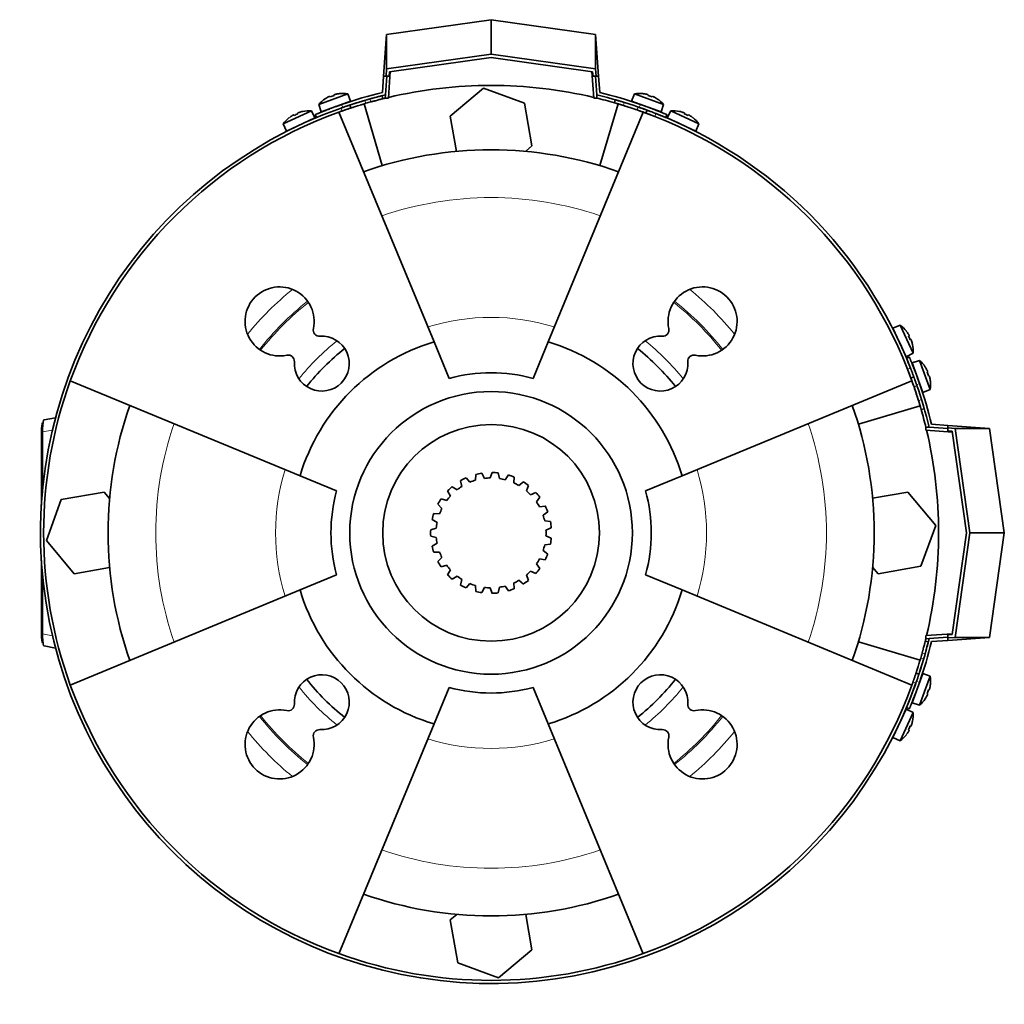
# Model space of a CAD drawing. Header units: millimetres. Extents: x 451 to 1335, y -1116 to 1317.
# Tile 27 of 28: x 451 to 764, y 1004 to 1317. Entities that reach past the tile are written whole.
import ezdxf

# ---------------------------------------------------------------- set-up
doc = ezdxf.new("R2010")
doc.units = ezdxf.units.MM
for name, color, linetype in [('LOW_334-1', 7, 'Continuous'), ('M5X8_UNI7687', 7, 'Continuous'), ('VSI184-254_GIUNT', 7, 'Continuous'), ('VSI344-454_FILTR', 7, 'Continuous'), ('VSI344-454_SUPPO', 7, 'Continuous'), ('VSI344-454_TERMI', 7, 'Continuous'), ('VSI344-454_TESTA', 7, 'Continuous')]:
    doc.layers.add(name, color=color, linetype=linetype)

# ---------------------------------------------------------------- blocks, each defined once
blk = doc.blocks.new('SE1')
at = {"layer": 'LOW_334-1', "color": 7, "linetype": 'Continuous', "lineweight": 35}
for p, q in [((568.21, 1292.12), (568.81, 1300.6)), ((633.04, 1300.6), (633.63, 1292.12)), ((567.29, 1293.19), (567.22, 1292.19)), ((567.22, 1292.19), (568.21, 1292.12)), ((633.63, 1292.12), (634.63, 1292.19)), ((634.63, 1292.19), (634.56, 1293.19)), ((739.43, 1187.39), (739.36, 1186.4)), ((739.36, 1186.4), (747.84, 1185.8)), ((740.42, 1187.32), (739.43, 1187.39)), ((747.84, 1121.57), (739.36, 1120.98)), ((739.36, 1120.98), (739.43, 1119.98)), ((739.43, 1119.98), (740.42, 1120.05))]:
    blk.add_line(p, q, dxfattribs=at)
at = {"layer": 'M5X8_UNI7687', "color": 7, "linetype": 'Continuous', "lineweight": 35}
for p, q in [((555.28, 1293.51), (546.01, 1290.14)), ((548.11, 1291.96), (548.09, 1291.98)), ((549.57, 1292.71), (549.65, 1292.52)), ((550.9, 1293.19), (550.95, 1293)), ((552.5, 1293.56), (552.51, 1293.58)), ((556.2, 1291.18), (555.28, 1293.51)), ((646.57, 1293.51), (645.65, 1291.18)), ((655.83, 1290.14), (646.57, 1293.51)), ((649.35, 1293.56), (649.34, 1293.58)), ((650.94, 1293.19), (650.89, 1293)), ((652.28, 1292.71), (652.19, 1292.52)), ((653.74, 1291.96), (653.76, 1291.98)), ((546.01, 1290.14), (546.8, 1287.76)), ((546.8, 1287.76), (556.2, 1291.18)), ((554.2, 1289.37), (554.2, 1289.37)), ((645.65, 1291.18), (655.04, 1287.76)), ((655.04, 1287.76), (655.83, 1290.14)), ((543.69, 1288.09), (534.75, 1283.92)), ((535.75, 1281.63), (544.81, 1285.86)), ((536.68, 1285.93), (536.66, 1285.94)), ((538.07, 1286.8), (538.17, 1286.62)), ((539.36, 1287.4), (539.43, 1287.21)), ((540.91, 1287.9), (540.92, 1287.93)), ((544.81, 1285.86), (543.69, 1288.09)), ((658.16, 1288.09), (657.04, 1285.86)), ((657.04, 1285.86), (666.1, 1281.63)), ((667.09, 1283.92), (658.16, 1288.09)), ((660.93, 1287.9), (660.93, 1287.93)), ((662.49, 1287.4), (662.42, 1287.21)), ((663.78, 1286.8), (663.67, 1286.62)), ((665.16, 1285.93), (665.19, 1285.94)), ((534.75, 1283.92), (535.75, 1281.63)), ((666.1, 1281.63), (667.09, 1283.92)), ((731.16, 1219.86), (728.86, 1218.86)), ((735.33, 1210.92), (731.16, 1219.86)), ((728.86, 1218.86), (733.09, 1209.8)), ((733.16, 1217.93), (733.17, 1217.95)), ((734.03, 1216.54), (733.86, 1216.44)), ((734.63, 1215.25), (734.44, 1215.18)), ((735.14, 1213.7), (735.16, 1213.69)), ((733.09, 1209.8), (735.33, 1210.92)), ((737.37, 1208.6), (735, 1207.81)), ((735, 1207.81), (738.42, 1198.41)), ((740.74, 1199.33), (737.37, 1208.6)), ((739.2, 1206.5), (739.21, 1206.52)), ((739.94, 1205.04), (739.76, 1204.96)), ((740.43, 1203.71), (740.23, 1203.65)), ((740.79, 1202.11), (740.82, 1202.1)), ((738.42, 1198.41), (740.74, 1199.33)), ((738.42, 1108.96), (735, 1099.57)), ((736.6, 1106.96), (736.6, 1106.96)), ((737.37, 1098.78), (740.74, 1108.04)), ((740.74, 1108.04), (738.42, 1108.96)), ((740.79, 1105.26), (740.82, 1105.27)), ((739.2, 1100.87), (739.21, 1100.85)), ((739.94, 1102.33), (739.76, 1102.42)), ((740.43, 1103.67), (740.23, 1103.72)), ((733.09, 1097.57), (728.86, 1088.51)), ((735.33, 1096.45), (733.09, 1097.57)), ((735, 1099.57), (737.37, 1098.78)), ((731.16, 1087.52), (735.33, 1096.45)), ((734.63, 1092.12), (734.44, 1092.19)), ((735.14, 1093.68), (735.16, 1093.68)), ((728.86, 1088.51), (731.16, 1087.52)), ((733.17, 1089.42), (733.16, 1089.45)), ((734.03, 1090.83), (733.86, 1090.93))]:
    blk.add_line(p, q, dxfattribs=at)
for centre, radius, start, end in [((553.62, 1283.65), 10, 123.5916, 139.5414), ((553.62, 1283.65), 10, 80.4586, 96.4084), ((648.22, 1283.65), 10, 83.5916, 99.5414), ((648.22, 1283.65), 10, 40.4586, 56.4084), ((554.49, 1290.03), 0.5, 110, 129.2041), ((647.35, 1290.03), 0.5, 50.7959, 70), ((542.9, 1278.12), 10, 128.5916, 144.5414), ((542.9, 1278.12), 10, 85.4586, 101.4084), ((652.99, 1287.98), 0.5, 70, 89.4627), ((658.95, 1278.12), 10, 78.5916, 94.5414), ((658.95, 1278.12), 10, 35.4586, 51.4084), ((543.21, 1284.56), 0.5, 115, 134.2679), ((658.64, 1284.56), 0.5, 45.7321, 65), ((537.77, 1282.02), 0.5, 95.7321, 115), ((664.08, 1282.02), 0.5, 65, 84.2679), ((725.36, 1211.71), 10, 38.5916, 54.5414), ((729.26, 1216.84), 0.5, 5.7321, 25), ((725.36, 1211.71), 10, 355.4586, 11.4084), ((731.79, 1211.4), 0.5, 25, 44.2679), ((730.88, 1200.99), 10, 33.5916, 49.5414), ((730.88, 1200.99), 10, 350.4586, 6.4084), ((737.26, 1200.12), 0.5, 20, 39.2041), ((737.26, 1107.26), 0.5, 320.7959, 340), ((730.88, 1106.39), 10, 353.5916, 9.5414), ((735.21, 1101.62), 0.5, 340, 359.4625), ((730.88, 1106.39), 10, 310.4586, 326.4084), ((731.79, 1095.97), 0.5, 315.7321, 335), ((725.36, 1095.66), 10, 348.5916, 4.5414), ((729.26, 1090.53), 0.5, 335, 354.2679), ((725.36, 1095.66), 10, 305.4586, 321.4084)]:
    blk.add_arc(centre, radius, start, end, dxfattribs=at)
for centre, major_axis, ratio, start_param, end_param in [((553.62, 1283.66), (-9.4, -3.42), 0.996195, 4.833518, 4.948078), ((552.87, 1285.72), (8.7, 3.17), 0.811251, 1.49595, 1.645642), ((553.62, 1283.66), (9.4, 3.42), 0.996195, 1.335108, 1.449667), ((648.23, 1283.66), (-9.4, 3.42), 0.996195, 4.833518, 4.948078), ((648.98, 1285.72), (8.7, -3.17), 0.811251, 1.49595, 1.645642), ((648.23, 1283.66), (9.4, -3.42), 0.996195, 1.335108, 1.449667), ((542.89, 1278.14), (-9.06, -4.23), 0.996195, 4.833518, 4.948078), ((541.96, 1280.12), (8.39, 3.91), 0.811251, 1.49595, 1.645642), ((542.89, 1278.14), (9.06, 4.23), 0.996195, 1.335108, 1.449667), ((658.95, 1278.14), (-9.06, 4.23), 0.996195, 4.833518, 4.948078), ((659.88, 1280.12), (8.39, -3.91), 0.811251, 1.49595, 1.645642), ((658.95, 1278.14), (9.06, -4.23), 0.996195, 1.335108, 1.449667), ((725.37, 1211.72), (-4.23, 9.06), 0.996195, 4.833518, 4.948078), ((727.36, 1212.65), (3.91, -8.39), 0.811251, 1.49595, 1.645642), ((725.37, 1211.72), (4.23, -9.06), 0.996195, 1.335108, 1.449667), ((730.89, 1200.99), (-3.42, 9.4), 0.996195, 4.833518, 4.948078), ((732.96, 1201.74), (3.17, -8.7), 0.811251, 1.49595, 1.645642), ((730.89, 1200.99), (3.42, -9.4), 0.996195, 1.335108, 1.449667), ((730.89, 1106.38), (3.42, 9.4), 0.996195, 4.833518, 4.948078), ((730.89, 1106.38), (-3.42, -9.4), 0.996195, 1.335108, 1.449667), ((732.96, 1105.63), (-3.17, -8.7), 0.811251, 1.49595, 1.645642), ((727.36, 1094.73), (-3.91, -8.39), 0.811251, 1.49595, 1.645642), ((725.37, 1095.66), (4.23, 9.06), 0.996195, 4.833518, 4.948078), ((725.37, 1095.66), (-4.23, -9.06), 0.996195, 1.335108, 1.449667)]:
    blk.add_ellipse(centre, major_axis=major_axis, ratio=ratio, start_param=start_param, end_param=end_param, dxfattribs=at)
for points in [[(549.57, 1292.71), (549.57, 1292.71), (549.56, 1292.71), (549.55, 1292.71), (549.54, 1292.71), (549.53, 1292.71), (549.5, 1292.71), (549.48, 1292.7), (549.45, 1292.69), (549.42, 1292.68), (549.39, 1292.67), (549.35, 1292.65), (549.31, 1292.64), (549.27, 1292.62), (549.23, 1292.6), (549.19, 1292.58), (549.15, 1292.56), (549.12, 1292.55), (549.1, 1292.54)], [(551.37, 1293.36), (551.35, 1293.36), (551.32, 1293.35), (551.27, 1293.34), (551.23, 1293.33), (551.19, 1293.32), (551.15, 1293.3), (551.11, 1293.29), (551.07, 1293.28), (551.03, 1293.27), (551, 1293.26), (550.97, 1293.24), (550.95, 1293.23), (550.93, 1293.22), (550.92, 1293.22), (550.91, 1293.21), (550.9, 1293.2), (550.9, 1293.2), (550.9, 1293.19)], [(650.94, 1293.19), (650.94, 1293.2), (650.94, 1293.2), (650.94, 1293.21), (650.93, 1293.22), (650.91, 1293.22), (650.9, 1293.23), (650.87, 1293.24), (650.84, 1293.26), (650.81, 1293.27), (650.78, 1293.28), (650.74, 1293.29), (650.7, 1293.3), (650.66, 1293.32), (650.62, 1293.33), (650.57, 1293.34), (650.53, 1293.35), (650.49, 1293.36), (650.48, 1293.36)], [(652.75, 1292.54), (652.73, 1292.55), (652.7, 1292.56), (652.66, 1292.58), (652.61, 1292.6), (652.57, 1292.62), (652.54, 1292.64), (652.5, 1292.65), (652.46, 1292.67), (652.42, 1292.68), (652.39, 1292.69), (652.36, 1292.7), (652.34, 1292.71), (652.32, 1292.71), (652.3, 1292.71), (652.29, 1292.71), (652.28, 1292.71), (652.28, 1292.71), (652.28, 1292.71)], [(538.07, 1286.8), (538.07, 1286.8), (538.06, 1286.8), (538.06, 1286.8), (538.04, 1286.8), (538.03, 1286.8), (538.01, 1286.79), (537.98, 1286.78), (537.96, 1286.77), (537.93, 1286.76), (537.89, 1286.74), (537.86, 1286.72), (537.82, 1286.7), (537.78, 1286.68), (537.74, 1286.66), (537.7, 1286.64), (537.66, 1286.61), (537.63, 1286.6), (537.62, 1286.59)], [(539.81, 1287.61), (539.79, 1287.6), (539.76, 1287.59), (539.71, 1287.57), (539.67, 1287.56), (539.63, 1287.54), (539.59, 1287.53), (539.55, 1287.51), (539.51, 1287.5), (539.48, 1287.48), (539.45, 1287.47), (539.42, 1287.45), (539.4, 1287.44), (539.38, 1287.43), (539.37, 1287.42), (539.36, 1287.41), (539.36, 1287.4), (539.36, 1287.4), (539.36, 1287.4)], [(662.49, 1287.4), (662.49, 1287.4), (662.49, 1287.4), (662.48, 1287.41), (662.48, 1287.42), (662.46, 1287.43), (662.44, 1287.44), (662.42, 1287.45), (662.4, 1287.47), (662.37, 1287.48), (662.33, 1287.5), (662.3, 1287.51), (662.26, 1287.53), (662.22, 1287.54), (662.18, 1287.56), (662.13, 1287.57), (662.09, 1287.59), (662.05, 1287.6), (662.04, 1287.61)], [(664.23, 1286.59), (664.21, 1286.6), (664.18, 1286.61), (664.14, 1286.64), (664.1, 1286.66), (664.06, 1286.68), (664.03, 1286.7), (663.99, 1286.72), (663.95, 1286.74), (663.92, 1286.76), (663.89, 1286.77), (663.86, 1286.78), (663.84, 1286.79), (663.82, 1286.8), (663.8, 1286.8), (663.79, 1286.8), (663.78, 1286.8), (663.78, 1286.8), (663.78, 1286.8)], [(734.03, 1216.54), (734.03, 1216.54), (734.04, 1216.55), (734.04, 1216.55), (734.04, 1216.57), (734.03, 1216.58), (734.03, 1216.6), (734.02, 1216.63), (734.01, 1216.65), (733.99, 1216.68), (733.98, 1216.72), (733.96, 1216.75), (733.94, 1216.79), (733.92, 1216.83), (733.9, 1216.87), (733.87, 1216.91), (733.85, 1216.95), (733.83, 1216.98), (733.82, 1216.99)], [(734.84, 1214.8), (734.84, 1214.82), (734.83, 1214.85), (734.81, 1214.9), (734.8, 1214.94), (734.78, 1214.98), (734.76, 1215.02), (734.75, 1215.06), (734.73, 1215.1), (734.72, 1215.13), (734.7, 1215.16), (734.69, 1215.19), (734.68, 1215.21), (734.67, 1215.23), (734.66, 1215.24), (734.65, 1215.25), (734.64, 1215.25), (734.63, 1215.25), (734.63, 1215.25)], [(739.94, 1205.04), (739.95, 1205.04), (739.95, 1205.05), (739.95, 1205.06), (739.95, 1205.07), (739.95, 1205.08), (739.94, 1205.1), (739.94, 1205.13), (739.93, 1205.16), (739.92, 1205.19), (739.9, 1205.22), (739.89, 1205.26), (739.87, 1205.3), (739.85, 1205.34), (739.84, 1205.38), (739.82, 1205.42), (739.8, 1205.46), (739.78, 1205.49), (739.77, 1205.51)], [(740.6, 1203.24), (740.6, 1203.26), (740.59, 1203.29), (740.58, 1203.34), (740.56, 1203.38), (740.55, 1203.42), (740.54, 1203.46), (740.53, 1203.5), (740.52, 1203.54), (740.5, 1203.58), (740.49, 1203.61), (740.48, 1203.64), (740.47, 1203.66), (740.46, 1203.68), (740.45, 1203.69), (740.44, 1203.7), (740.44, 1203.71), (740.43, 1203.71), (740.43, 1203.71)], [(740.43, 1103.67), (740.43, 1103.67), (740.44, 1103.67), (740.44, 1103.67), (740.45, 1103.68), (740.46, 1103.7), (740.47, 1103.71), (740.48, 1103.74), (740.49, 1103.76), (740.5, 1103.8), (740.52, 1103.83), (740.53, 1103.87), (740.54, 1103.91), (740.55, 1103.95), (740.56, 1103.99), (740.58, 1104.04), (740.59, 1104.08), (740.6, 1104.12), (740.6, 1104.13)], [(739.77, 1101.86), (739.78, 1101.88), (739.8, 1101.91), (739.82, 1101.95), (739.84, 1101.99), (739.85, 1102.03), (739.87, 1102.07), (739.89, 1102.11), (739.9, 1102.15), (739.92, 1102.18), (739.93, 1102.22), (739.94, 1102.24), (739.94, 1102.27), (739.95, 1102.29), (739.95, 1102.31), (739.95, 1102.32), (739.95, 1102.33), (739.95, 1102.33), (739.94, 1102.33)], [(734.63, 1092.12), (734.63, 1092.12), (734.64, 1092.12), (734.65, 1092.13), (734.66, 1092.13), (734.67, 1092.15), (734.68, 1092.16), (734.69, 1092.19), (734.7, 1092.21), (734.72, 1092.24), (734.73, 1092.28), (734.75, 1092.31), (734.76, 1092.35), (734.78, 1092.39), (734.8, 1092.43), (734.81, 1092.48), (734.83, 1092.52), (734.84, 1092.56), (734.84, 1092.57)], [(733.82, 1090.38), (733.83, 1090.4), (733.85, 1090.43), (733.87, 1090.47), (733.9, 1090.51), (733.92, 1090.55), (733.94, 1090.58), (733.96, 1090.62), (733.98, 1090.66), (733.99, 1090.69), (734.01, 1090.72), (734.02, 1090.75), (734.03, 1090.77), (734.03, 1090.79), (734.04, 1090.81), (734.04, 1090.82), (734.04, 1090.83), (734.03, 1090.83), (734.03, 1090.83)]]:
    blk.add_open_spline(points, degree=3, dxfattribs=at)
at = {"layer": 'VSI184-254_GIUNT', "color": 7, "linetype": 'Continuous', "lineweight": 35}
for p, q in [((601.25, 1172.93), (600.65, 1171.18)), ((603.58, 1170.98), (603.22, 1172.8)), ((591.2, 1170.3), (591.6, 1168.49)), ((594.2, 1169.85), (592.96, 1171.21)), ((596.04, 1172.31), (595.94, 1170.46)), ((598.81, 1171.06), (597.98, 1172.71)), ((606.43, 1172.13), (605.38, 1170.61)), ((608.15, 1169.63), (608.29, 1171.47)), ((611.2, 1169.96), (609.78, 1168.78)), ((587.08, 1167.06), (587.95, 1165.43)), ((590.09, 1167.43), (588.52, 1168.41)), ((612.18, 1167.09), (612.82, 1168.82)), ((615.21, 1166.59), (613.52, 1165.83)), ((586.79, 1164), (585.01, 1164.52)), ((615.38, 1163.55), (616.46, 1165.05)), ((583.98, 1162.83), (585.26, 1161.49)), ((618.16, 1162.25), (616.33, 1161.98)), ((617.5, 1159.29), (618.95, 1160.44)), ((582.14, 1157.92), (583.73, 1156.98)), ((584.53, 1159.81), (582.68, 1159.83)), ((619.83, 1157.29), (618, 1157.52)), ((583.48, 1155.16), (581.7, 1154.68)), ((618.4, 1154.61), (620.1, 1155.32)), ((581.7, 1152.7), (583.48, 1152.22)), ((620.1, 1152.05), (618.4, 1152.77)), ((583.73, 1150.4), (582.14, 1149.45)), ((618.95, 1146.94), (617.5, 1148.09)), ((618, 1149.86), (619.83, 1150.09)), ((582.68, 1147.55), (584.53, 1147.57)), ((585.26, 1145.88), (583.98, 1144.54)), ((616.33, 1145.39), (618.16, 1145.12)), ((585.01, 1142.85), (586.79, 1143.37)), ((587.95, 1141.95), (587.08, 1140.31)), ((613.52, 1141.54), (615.21, 1140.79)), ((616.46, 1142.32), (615.38, 1143.82)), ((588.52, 1138.96), (590.09, 1139.94)), ((591.6, 1138.88), (591.2, 1137.07)), ((609.78, 1138.59), (611.2, 1137.41)), ((612.82, 1138.55), (612.18, 1140.29)), ((592.96, 1136.16), (594.2, 1137.53)), ((595.94, 1136.91), (596.04, 1135.07)), ((597.98, 1134.66), (598.81, 1136.31)), ((600.65, 1136.19), (601.25, 1134.44)), ((603.22, 1134.57), (603.58, 1136.39)), ((605.38, 1136.76), (606.43, 1135.24)), ((608.29, 1135.9), (608.15, 1137.75))]:
    blk.add_line(p, q, dxfattribs=at)
blk.add_circle((600.92, 1153.69), 34.5, dxfattribs=at)
for radius, start, end in [(19.25, 83.1378, 89.0358), (19.25, 114.4422, 120.3402), (17.5, 106.5542, 112.576), (19.25, 98.79, 104.688), (17.5, 90.902, 96.9238), (17.5, 75.2498, 81.2716), (19.25, 67.4856, 73.3836), (19.25, 51.8334, 57.7314), (19.25, 130.0944, 135.9924), (17.5, 122.2064, 128.2282), (17.5, 59.5976, 65.6194), (17.5, 43.9454, 49.9672), (19.25, 36.1812, 42.0792), (19.25, 145.7466, 151.6446), (17.5, 137.8586, 143.8804), (17.5, 28.2932, 34.315), (17.5, 153.5108, 159.5326), (19.25, 20.529, 26.427), (19.25, 161.3988, 167.2968), (17.5, 12.641, 18.6628), (19.25, 4.8768, 10.7748), (19.25, 177.051, 182.949), (17.5, 169.163, 175.1848), (17.5, 356.9888, 3.0106), (17.5, 184.8152, 190.837), (19.25, 349.2246, 355.1226), (19.25, 192.7032, 198.6012), (17.5, 341.3366, 347.3584), (17.5, 200.4674, 206.4892), (17.5, 325.6844, 331.7062), (19.25, 333.5724, 339.4704), (19.25, 208.3554, 214.2534), (17.5, 216.1196, 222.1414), (17.5, 310.0322, 316.054), (19.25, 317.9202, 323.8182), (19.25, 224.0076, 229.9056), (17.5, 231.7718, 237.7936), (17.5, 294.38, 300.4018), (19.25, 302.268, 308.166), (19.25, 239.6598, 245.5578), (17.5, 247.424, 253.4458), (17.5, 263.0762, 269.098), (17.5, 278.7284, 284.7496), (19.25, 286.6158, 292.5138), (19.25, 255.312, 261.21), (19.25, 270.9642, 276.8622)]:
    blk.add_arc((600.92, 1153.69), radius, start, end, dxfattribs=at)
at = {"layer": 'VSI344-454_FILTR', "color": 7, "linetype": 'Continuous', "lineweight": 35}
for p, q in [((566.45, 1291.95), (566.21, 1292.92)), ((556.3, 1289.02), (555.98, 1289.97)), ((640.48, 1291.63), (640.2, 1290.67)), ((650.59, 1288.32), (650.24, 1287.38)), ((734.61, 1203.01), (735.55, 1203.35)), ((737.9, 1192.97), (738.86, 1193.24)), ((740.16, 1118.97), (739.19, 1119.21)), ((737.2, 1108.75), (736.25, 1109.06))]:
    blk.add_line(p, q, dxfattribs=at)
at = {"layer": 'VSI344-454_FILTR', "color": 4, "linetype": 'Continuous', "lineweight": 9}
for p, q in [((553.46, 1288.05), (553.14, 1289)), ((560.76, 1291.45), (561.07, 1290.5)), ((562.58, 1290.93), (562.34, 1291.9)), ((643.35, 1290.77), (643.08, 1289.81)), ((647.42, 1288.39), (647.76, 1289.33)), ((653.39, 1287.25), (653.05, 1286.31)), ((733.55, 1205.81), (734.49, 1206.16)), ((736.56, 1200.53), (735.62, 1200.18)), ((737.05, 1195.84), (738.01, 1196.12)), ((737.74, 1113.84), (738.69, 1113.52)), ((739.14, 1115.1), (738.17, 1115.35)), ((736.24, 1105.91), (735.29, 1106.22))]:
    blk.add_line(p, q, dxfattribs=at)
at = {"layer": 'VSI344-454_FILTR', "color": 7, "linetype": 'Continuous', "lineweight": 35}
for radius, start, end in [(143.5, 109.4479, 340.5521), (142.5, 105.6085, 106.2392), (142.5, 70.9563, 72.7937), (142.5, 109.4563, 109.8856), (143.5, 21.4479, 68.5521), (142.5, 160.1144, 199.8856), (142.5, 17.2063, 19.0437), (142.5, 343.7608, 344.3915), (142.5, 340.1144, 340.5437), (142.5, 250.1144, 289.8856)]:
    blk.add_arc((600.92, 1153.69), radius, start, end, dxfattribs=at)
for points, knots in [([(562.34, 1291.9), (562.4, 1291.92), (562.53, 1291.96), (562.72, 1292.01), (562.91, 1292.06), (563.09, 1292.11), (563.28, 1292.16), (563.46, 1292.21), (563.64, 1292.26), (563.99, 1292.35), (564.5, 1292.49), (565.09, 1292.64), (565.57, 1292.76), (565.87, 1292.84), (566.05, 1292.88), (566.14, 1292.91), (566.2, 1292.92), (566.2, 1292.92), (566.21, 1292.92)], [0, 0, 0, 0, 0.031592, 0.062927, 0.094082, 0.125133, 0.156157, 0.187231, 0.218434, 0.24984, 0.375694, 0.49976, 0.623965, 0.750126, 0.812727, 0.874827, 0.937046, 1, 1, 1, 1]), ([(566.45, 1291.95), (566.45, 1291.95), (566.45, 1291.95), (566.43, 1291.95), (566.41, 1291.94), (566.38, 1291.94), (566.33, 1291.93), (566.28, 1291.91), (566.22, 1291.9), (566.08, 1291.86), (565.82, 1291.79), (565.33, 1291.67), (564.74, 1291.52), (564.18, 1291.37), (563.7, 1291.24), (563.33, 1291.14), (562.96, 1291.04), (562.71, 1290.97), (562.58, 1290.93)], [0, 0, 0, 0, 0.031603, 0.06295, 0.094114, 0.125174, 0.156207, 0.187289, 0.2185, 0.249914, 0.37603, 0.500271, 0.624311, 0.750212, 0.812795, 0.874875, 0.937072, 1, 1, 1, 1]), ([(553.14, 1289), (553.2, 1289.02), (553.3, 1289.06), (553.46, 1289.11), (553.62, 1289.17), (553.77, 1289.22), (553.93, 1289.27), (554.08, 1289.33), (554.35, 1289.42), (554.73, 1289.55), (555.16, 1289.7), (555.52, 1289.81), (555.74, 1289.89), (555.87, 1289.93), (555.93, 1289.95), (555.98, 1289.97), (555.98, 1289.97), (555.98, 1289.97)], [0, 0, 0, 0, 0.036074, 0.071835, 0.107394, 0.142867, 0.178369, 0.214015, 0.24992, 0.375515, 0.499618, 0.623903, 0.749864, 0.812552, 0.874725, 0.937001, 1, 1, 1, 1]), ([(556.3, 1289.02), (556.3, 1289.02), (556.29, 1289.02), (556.28, 1289.01), (556.26, 1289.01), (556.23, 1289), (556.19, 1288.98), (556.14, 1288.97), (556.03, 1288.93), (555.83, 1288.86), (555.48, 1288.75), (555.04, 1288.6), (554.63, 1288.46), (554.28, 1288.34), (554.01, 1288.24), (553.74, 1288.15), (553.55, 1288.08), (553.46, 1288.05)], [0, 0, 0, 0, 0.03611, 0.071905, 0.107497, 0.143003, 0.178538, 0.214218, 0.250157, 0.376062, 0.500392, 0.624478, 0.750119, 0.812755, 0.874869, 0.937079, 1, 1, 1, 1]), ([(555.98, 1289.97), (555.98, 1289.97), (555.99, 1289.97), (556, 1289.97), (556.02, 1289.98), (556.05, 1289.99), (556.09, 1290), (556.14, 1290.02), (556.2, 1290.04), (556.27, 1290.06), (556.43, 1290.12), (556.76, 1290.22), (557.35, 1290.41), (558.08, 1290.64), (558.75, 1290.85), (559.28, 1291.01), (559.64, 1291.12), (560.01, 1291.23), (560.38, 1291.34), (560.63, 1291.41), (560.76, 1291.45)], [0, 0, 0, 0, 0.027983, 0.05579, 0.083473, 0.111087, 0.138684, 0.166318, 0.194043, 0.221912, 0.249977, 0.374927, 0.499719, 0.624594, 0.749762, 0.800184, 0.850106, 0.899841, 0.949701, 1, 1, 1, 1]), ([(561.07, 1290.5), (561, 1290.48), (560.86, 1290.44), (560.65, 1290.38), (560.45, 1290.32), (560.24, 1290.26), (560.04, 1290.2), (559.83, 1290.13), (559.63, 1290.07), (559.43, 1290.01), (559.01, 1289.88), (558.39, 1289.69), (557.67, 1289.46), (557.07, 1289.27), (556.72, 1289.16), (556.52, 1289.09), (556.42, 1289.06), (556.35, 1289.04), (556.31, 1289.02), (556.3, 1289.02), (556.3, 1289.02)], [0, 0, 0, 0, 0.028015, 0.055853, 0.083568, 0.111211, 0.138838, 0.166503, 0.194258, 0.222157, 0.250253, 0.375393, 0.500268, 0.625041, 0.750017, 0.800385, 0.850255, 0.899939, 0.94975, 1, 1, 1, 1]), ([(643.08, 1289.81), (643.02, 1289.83), (642.91, 1289.86), (642.75, 1289.91), (642.59, 1289.96), (642.44, 1290.01), (642.28, 1290.05), (642.13, 1290.1), (641.85, 1290.18), (641.47, 1290.3), (641.03, 1290.43), (640.67, 1290.53), (640.45, 1290.6), (640.32, 1290.63), (640.25, 1290.65), (640.21, 1290.66), (640.2, 1290.67), (640.2, 1290.67)], [0, 0, 0, 0, 0.036074, 0.071827, 0.107372, 0.142823, 0.178296, 0.213907, 0.249769, 0.37568, 0.49974, 0.623937, 0.750153, 0.812742, 0.874833, 0.937047, 1, 1, 1, 1]), ([(640.48, 1291.63), (640.48, 1291.63), (640.48, 1291.63), (640.49, 1291.62), (640.52, 1291.62), (640.55, 1291.61), (640.59, 1291.6), (640.64, 1291.58), (640.74, 1291.55), (640.95, 1291.49), (641.31, 1291.39), (641.75, 1291.26), (642.16, 1291.13), (642.52, 1291.03), (642.79, 1290.94), (643.07, 1290.86), (643.26, 1290.8), (643.35, 1290.77)], [0, 0, 0, 0, 0.036092, 0.07186, 0.10742, 0.142884, 0.178369, 0.213992, 0.249865, 0.376032, 0.500265, 0.624304, 0.750267, 0.812832, 0.874898, 0.937082, 1, 1, 1, 1]), ([(647.76, 1289.33), (647.82, 1289.31), (647.93, 1289.27), (648.08, 1289.22), (648.24, 1289.16), (648.4, 1289.11), (648.55, 1289.05), (648.7, 1289), (648.97, 1288.9), (649.35, 1288.77), (649.78, 1288.61), (650.13, 1288.49), (650.35, 1288.41), (650.47, 1288.36), (650.54, 1288.34), (650.58, 1288.32), (650.59, 1288.32), (650.59, 1288.32)], [0, 0, 0, 0, 0.036087, 0.071867, 0.107452, 0.142957, 0.178497, 0.214187, 0.25014, 0.375681, 0.50031, 0.624737, 0.750064, 0.812751, 0.874892, 0.937105, 1, 1, 1, 1]), ([(650.24, 1287.38), (650.24, 1287.38), (650.24, 1287.38), (650.23, 1287.39), (650.21, 1287.39), (650.18, 1287.4), (650.14, 1287.42), (650.09, 1287.44), (649.98, 1287.47), (649.79, 1287.55), (649.43, 1287.68), (649, 1287.83), (648.59, 1287.98), (648.24, 1288.1), (647.97, 1288.2), (647.7, 1288.29), (647.51, 1288.36), (647.42, 1288.39)], [0, 0, 0, 0, 0.036048, 0.071793, 0.107348, 0.142827, 0.178345, 0.214016, 0.249954, 0.375229, 0.499698, 0.624316, 0.749897, 0.812621, 0.874803, 0.937057, 1, 1, 1, 1]), ([(653.05, 1286.31), (653, 1286.33), (652.89, 1286.37), (652.73, 1286.43), (652.58, 1286.49), (652.43, 1286.55), (652.28, 1286.61), (652.13, 1286.67), (651.86, 1286.77), (651.48, 1286.92), (651.06, 1287.08), (650.7, 1287.21), (650.49, 1287.29), (650.36, 1287.34), (650.29, 1287.36), (650.25, 1287.38), (650.25, 1287.38), (650.24, 1287.38)], [0, 0, 0, 0, 0.036074, 0.071827, 0.107372, 0.142823, 0.178296, 0.213907, 0.249769, 0.37568, 0.49974, 0.623937, 0.750153, 0.812742, 0.874833, 0.937047, 1, 1, 1, 1]), ([(650.59, 1288.32), (650.59, 1288.32), (650.59, 1288.32), (650.61, 1288.31), (650.63, 1288.3), (650.66, 1288.29), (650.7, 1288.28), (650.75, 1288.26), (650.85, 1288.22), (651.05, 1288.15), (651.4, 1288.02), (651.83, 1287.85), (652.24, 1287.7), (652.58, 1287.57), (652.85, 1287.46), (653.12, 1287.36), (653.3, 1287.29), (653.39, 1287.25)], [0, 0, 0, 0, 0.036092, 0.07186, 0.10742, 0.142884, 0.178369, 0.213992, 0.249865, 0.376032, 0.500265, 0.624304, 0.750267, 0.812832, 0.874898, 0.937082, 1, 1, 1, 1]), ([(734.61, 1203.01), (734.61, 1203.01), (734.61, 1203.01), (734.61, 1203.02), (734.6, 1203.05), (734.59, 1203.08), (734.57, 1203.12), (734.56, 1203.16), (734.52, 1203.27), (734.44, 1203.47), (734.31, 1203.82), (734.15, 1204.25), (734, 1204.65), (733.86, 1205), (733.76, 1205.27), (733.65, 1205.54), (733.58, 1205.72), (733.55, 1205.81)], [0, 0, 0, 0, 0.036092, 0.07186, 0.10742, 0.142884, 0.178369, 0.213991, 0.249865, 0.376032, 0.500265, 0.624303, 0.750267, 0.812832, 0.874898, 0.937082, 1, 1, 1, 1]), ([(734.49, 1206.16), (734.51, 1206.11), (734.55, 1206), (734.61, 1205.84), (734.67, 1205.69), (734.73, 1205.54), (734.79, 1205.39), (734.84, 1205.24), (734.95, 1204.97), (735.09, 1204.59), (735.25, 1204.17), (735.38, 1203.81), (735.46, 1203.6), (735.51, 1203.47), (735.53, 1203.4), (735.55, 1203.36), (735.55, 1203.36), (735.55, 1203.35)], [0, 0, 0, 0, 0.036074, 0.071827, 0.107372, 0.142823, 0.178296, 0.213907, 0.249769, 0.375679, 0.49974, 0.623937, 0.750153, 0.812742, 0.874833, 0.937047, 1, 1, 1, 1]), ([(735.62, 1200.18), (735.61, 1200.24), (735.57, 1200.34), (735.51, 1200.5), (735.46, 1200.66), (735.4, 1200.81), (735.35, 1200.97), (735.3, 1201.12), (735.2, 1201.39), (735.07, 1201.77), (734.91, 1202.2), (734.78, 1202.55), (734.7, 1202.77), (734.66, 1202.89), (734.63, 1202.96), (734.62, 1203), (734.62, 1203.01), (734.61, 1203.01)], [0, 0, 0, 0, 0.036087, 0.071867, 0.107452, 0.142957, 0.178497, 0.214187, 0.25014, 0.375682, 0.50031, 0.624737, 0.750064, 0.812751, 0.874892, 0.937105, 1, 1, 1, 1]), ([(735.55, 1203.35), (735.55, 1203.35), (735.55, 1203.35), (735.56, 1203.34), (735.57, 1203.32), (735.58, 1203.29), (735.59, 1203.25), (735.61, 1203.2), (735.65, 1203.09), (735.72, 1202.9), (735.85, 1202.54), (736, 1202.11), (736.15, 1201.7), (736.27, 1201.35), (736.37, 1201.08), (736.47, 1200.81), (736.53, 1200.62), (736.56, 1200.53)], [0, 0, 0, 0, 0.036048, 0.071793, 0.107348, 0.142827, 0.178345, 0.214016, 0.249955, 0.375229, 0.499698, 0.624316, 0.749898, 0.812622, 0.874803, 0.937058, 1, 1, 1, 1]), ([(737.9, 1192.97), (737.9, 1192.97), (737.9, 1192.97), (737.9, 1192.98), (737.89, 1193), (737.88, 1193.04), (737.87, 1193.08), (737.86, 1193.13), (737.83, 1193.23), (737.77, 1193.44), (737.66, 1193.8), (737.53, 1194.23), (737.41, 1194.65), (737.3, 1195.01), (737.22, 1195.28), (737.13, 1195.56), (737.07, 1195.75), (737.05, 1195.84)], [0, 0, 0, 0, 0.036092, 0.07186, 0.10742, 0.142884, 0.178369, 0.213991, 0.249865, 0.376032, 0.500265, 0.624303, 0.750267, 0.812832, 0.874898, 0.937082, 1, 1, 1, 1]), ([(738.01, 1196.12), (738.02, 1196.06), (738.06, 1195.95), (738.11, 1195.79), (738.15, 1195.63), (738.2, 1195.48), (738.25, 1195.32), (738.3, 1195.17), (738.38, 1194.89), (738.49, 1194.51), (738.62, 1194.07), (738.73, 1193.71), (738.79, 1193.49), (738.83, 1193.36), (738.85, 1193.29), (738.86, 1193.25), (738.86, 1193.24), (738.86, 1193.24)], [0, 0, 0, 0, 0.036074, 0.071827, 0.107372, 0.142823, 0.178296, 0.213907, 0.249769, 0.375679, 0.49974, 0.623937, 0.750153, 0.812742, 0.874833, 0.937047, 1, 1, 1, 1]), ([(738.17, 1115.35), (738.19, 1115.41), (738.22, 1115.54), (738.27, 1115.73), (738.32, 1115.91), (738.38, 1116.1), (738.43, 1116.28), (738.48, 1116.46), (738.52, 1116.64), (738.62, 1117), (738.75, 1117.5), (738.91, 1118.09), (739.03, 1118.58), (739.11, 1118.88), (739.15, 1119.05), (739.17, 1119.14), (739.19, 1119.2), (739.19, 1119.21), (739.19, 1119.21)], [0, 0, 0, 0, 0.031592, 0.062927, 0.094083, 0.125133, 0.156157, 0.187232, 0.218434, 0.249841, 0.375694, 0.49976, 0.623965, 0.750126, 0.812727, 0.874827, 0.937046, 1, 1, 1, 1]), ([(740.16, 1118.97), (740.16, 1118.97), (740.16, 1118.97), (740.16, 1118.95), (740.15, 1118.93), (740.14, 1118.9), (740.13, 1118.86), (740.12, 1118.81), (740.1, 1118.75), (740.07, 1118.61), (740, 1118.34), (739.88, 1117.85), (739.72, 1117.26), (739.57, 1116.7), (739.45, 1116.22), (739.35, 1115.86), (739.24, 1115.48), (739.17, 1115.23), (739.14, 1115.1)], [0, 0, 0, 0, 0.031603, 0.06295, 0.094114, 0.125174, 0.156207, 0.18729, 0.2185, 0.249914, 0.376031, 0.500271, 0.624311, 0.750213, 0.812795, 0.874875, 0.937072, 1, 1, 1, 1]), ([(736.25, 1109.06), (736.26, 1109.06), (736.26, 1109.06), (736.26, 1109.08), (736.27, 1109.1), (736.28, 1109.13), (736.29, 1109.17), (736.31, 1109.22), (736.33, 1109.28), (736.35, 1109.35), (736.4, 1109.51), (736.51, 1109.83), (736.7, 1110.43), (736.93, 1111.16), (737.14, 1111.83), (737.3, 1112.36), (737.41, 1112.72), (737.52, 1113.09), (737.63, 1113.46), (737.7, 1113.71), (737.74, 1113.84)], [0, 0, 0, 0, 0.027983, 0.05579, 0.083473, 0.111087, 0.138683, 0.166317, 0.194043, 0.221912, 0.249977, 0.374927, 0.499718, 0.624593, 0.749761, 0.800183, 0.850106, 0.89984, 0.949701, 1, 1, 1, 1]), ([(738.69, 1113.52), (738.67, 1113.45), (738.63, 1113.31), (738.56, 1113.1), (738.5, 1112.9), (738.44, 1112.69), (738.38, 1112.49), (738.32, 1112.28), (738.26, 1112.08), (738.2, 1111.89), (738.07, 1111.46), (737.88, 1110.84), (737.65, 1110.12), (737.46, 1109.52), (737.34, 1109.17), (737.28, 1108.98), (737.25, 1108.87), (737.22, 1108.8), (737.21, 1108.76), (737.21, 1108.75), (737.2, 1108.75)], [0, 0, 0, 0, 0.028015, 0.055853, 0.083567, 0.111211, 0.138838, 0.166502, 0.194257, 0.222156, 0.250252, 0.375392, 0.500268, 0.62504, 0.750017, 0.800385, 0.850255, 0.899939, 0.94975, 1, 1, 1, 1]), ([(735.29, 1106.22), (735.3, 1106.28), (735.34, 1106.38), (735.4, 1106.54), (735.45, 1106.7), (735.51, 1106.85), (735.56, 1107), (735.61, 1107.16), (735.71, 1107.43), (735.83, 1107.81), (735.98, 1108.24), (736.1, 1108.6), (736.17, 1108.82), (736.22, 1108.94), (736.24, 1109.01), (736.25, 1109.05), (736.25, 1109.06), (736.25, 1109.06)], [0, 0, 0, 0, 0.036074, 0.071835, 0.107394, 0.142867, 0.178369, 0.214016, 0.24992, 0.375515, 0.499619, 0.623903, 0.749864, 0.812553, 0.874725, 0.937001, 1, 1, 1, 1]), ([(737.2, 1108.75), (737.2, 1108.75), (737.2, 1108.75), (737.2, 1108.73), (737.19, 1108.71), (737.18, 1108.68), (737.17, 1108.64), (737.15, 1108.59), (737.12, 1108.48), (737.05, 1108.28), (736.93, 1107.93), (736.78, 1107.49), (736.64, 1107.08), (736.52, 1106.73), (736.43, 1106.46), (736.33, 1106.19), (736.27, 1106), (736.24, 1105.91)], [0, 0, 0, 0, 0.03611, 0.071905, 0.107497, 0.143003, 0.178538, 0.214218, 0.250157, 0.376062, 0.500393, 0.624478, 0.750119, 0.812755, 0.87487, 0.93708, 1, 1, 1, 1])]:
    blk.add_open_spline(points, degree=3, knots=knots, dxfattribs=at)
at = {"layer": 'VSI344-454_SUPPO', "color": 7, "linetype": 'Continuous', "lineweight": 35}
for p, q in [((587.9, 1286.43), (598.52, 1295.33)), ((598.52, 1295.33), (611.54, 1290.59)), ((566.27, 1270.66), (560.45, 1290.32)), ((566.33, 1291.92), (566.33, 1291.92)), ((611.54, 1290.59), (613.94, 1276.95)), ((635.57, 1270.66), (641.39, 1290.32)), ((552.45, 1287.69), (582.76, 1214.53)), ((589.88, 1275.19), (587.9, 1286.43)), ((649.39, 1287.69), (619.09, 1214.53)), ((613.94, 1276.95), (611.86, 1275.2)), ((587.57, 1202.91), (582.76, 1214.53)), ((614.28, 1202.91), (619.09, 1214.53)), ((466.92, 1202.16), (540.08, 1171.85)), ((734.93, 1202.16), (661.77, 1171.85)), ((717.9, 1188.34), (737.55, 1194.16)), ((551.7, 1167.04), (540.08, 1171.85)), ((650.14, 1167.04), (661.77, 1171.85)), ((464.02, 1164.3), (477.66, 1166.71)), ((477.66, 1166.71), (479.41, 1164.62)), ((722.42, 1164.73), (733.66, 1166.71)), ((733.66, 1166.71), (742.57, 1156.09)), ((459.28, 1151.28), (464.02, 1164.3)), ((742.57, 1156.09), (737.83, 1143.07)), ((468.18, 1140.67), (459.28, 1151.28)), ((479.42, 1142.65), (468.18, 1140.67)), ((724.18, 1140.67), (722.43, 1142.75)), ((737.83, 1143.07), (724.18, 1140.67)), ((551.7, 1140.33), (540.08, 1135.52)), ((650.14, 1140.33), (661.77, 1135.52)), ((466.92, 1105.22), (540.08, 1135.52)), ((734.93, 1105.22), (661.77, 1135.52)), ((737.55, 1113.21), (717.9, 1119.04)), ((739.16, 1119.09), (739.16, 1119.09)), ((587.57, 1104.47), (582.76, 1092.84)), ((614.28, 1104.47), (619.09, 1092.84)), ((552.45, 1019.68), (582.76, 1092.84)), ((649.39, 1019.68), (619.09, 1092.84)), ((587.9, 1030.43), (589.99, 1032.18)), ((611.96, 1032.19), (613.94, 1020.95)), ((590.31, 1016.78), (587.9, 1030.43)), ((613.94, 1020.95), (603.33, 1012.04)), ((603.33, 1012.04), (590.31, 1016.78))]:
    blk.add_line(p, q, dxfattribs=at)
for centre, radius, start, end in [((600.92, 1153.69), 142.5, 90, 103.2623), ((600.92, 1153.69), 142.5, 76.7377, 90), ((600.92, 1153.69), 142.5, 103.6185, 104.0511), ((600.92, 1153.69), 142.5, 74, 76.3815), ((600.92, 1153.69), 142.5, 70.1144, 73.5), ((600.92, 1153.69), 142.5, 109.8856, 160.1144), ((600.92, 1153.69), 142.5, 19.8856, 70.1144), ((600.92, 1153.69), 122, 70.5541, 109.4459), ((533.57, 1221.04), 11, 347.9714, 282.0286), ((668.27, 1221.04), 11, 257.9714, 192.0286), ((546.29, 1218.33), 2, 167.9714, 273.8428), ((655.56, 1218.33), 2, 266.1572, 12.0286), ((547.01, 1207.6), 8.75, 176.1572, 93.8428), ((600.92, 1153.69), 63.5, 106.6248, 163.3752), ((600.92, 1153.69), 63.5, 16.6248, 73.3752), ((654.84, 1207.6), 8.75, 86.1572, 3.8428), ((600.92, 1153.69), 75, 128.4349, 141.5651), ((600.92, 1153.69), 75, 38.4349, 51.5651), ((536.28, 1208.32), 2, 356.1572, 102.0286), ((665.57, 1208.32), 2, 77.9714, 183.8428), ((600.92, 1153.69), 51, 74.8223, 105.1777), ((600.92, 1153.69), 142.5, 16.5, 19.8856), ((600.92, 1153.69), 45, 90, 270), ((600.92, 1153.69), 45, 270, 90), ((600.92, 1153.69), 122, 160.5541, 199.4459), ((600.92, 1153.69), 122, 340.5541, 19.4459), ((600.92, 1153.69), 142.5, 13.6185, 16), ((600.92, 1153.69), 142.5, 346.7377, 13.2623), ((600.92, 1153.69), 51, 164.8223, 195.1777), ((600.92, 1153.69), 51, 344.8223, 15.1777), ((600.92, 1153.69), 63.5, 196.6248, 253.3752), ((600.92, 1153.69), 63.5, 286.6248, 343.3752), ((600.92, 1153.69), 142.5, 345.9489, 346.3815), ((547.01, 1099.77), 8.75, 266.1572, 183.8428), ((600.92, 1153.69), 75, 218.4349, 231.5651), ((654.84, 1099.77), 8.75, 356.1572, 273.8428), ((600.92, 1153.69), 75, 308.4349, 321.5651), ((600.92, 1153.69), 142.5, 199.8856, 250.1144), ((600.92, 1153.69), 51, 254.8223, 285.1777), ((600.92, 1153.69), 142.5, 289.8856, 340.1144), ((536.28, 1099.05), 2, 257.9714, 3.8428), ((665.57, 1099.05), 2, 176.1572, 282.0286), ((533.57, 1086.33), 11, 77.9714, 12.0286), ((668.27, 1086.33), 11, 167.9714, 102.0286), ((546.29, 1089.04), 2, 86.1572, 192.0286), ((655.56, 1089.04), 2, 347.9714, 93.8428), ((600.92, 1153.69), 122, 250.5541, 289.4459)]:
    blk.add_arc(centre, radius, start, end, dxfattribs=at)
at = {"layer": 'VSI344-454_SUPPO', "color": 4, "linetype": 'Continuous', "lineweight": 9}
for radius, start, end in [(106.8, 70.9891, 109.0109), (100.1, 129.2029, 140.7971), (100.1, 39.2029, 50.7971), (94.12, 128.3751, 141.6249), (93.66, 128.3936, 141.6064), (93.66, 38.3936, 51.6064), (94.12, 38.3751, 51.6249), (68.63, 72.935, 107.065), (78.44, 128.7211, 141.2789), (78.44, 38.7211, 51.2789), (106.8, 160.9891, 199.0109), (106.8, 340.9891, 19.0109), (68.63, 162.935, 197.065), (68.63, 342.935, 17.065), (78.44, 218.7211, 231.2789), (78.44, 308.7211, 321.2789), (94.12, 218.3751, 231.6249), (93.66, 218.3936, 231.6064), (93.66, 308.3936, 321.6064), (94.12, 308.3751, 321.6249), (100.1, 219.2029, 230.7971), (100.1, 309.2029, 320.7971), (68.63, 252.935, 287.065), (106.8, 250.9891, 289.0109)]:
    blk.add_arc((600.92, 1153.69), radius, start, end, dxfattribs=at)
at = {"layer": 'VSI344-454_TERMI', "color": 7, "linetype": 'Continuous', "lineweight": 35}
for p, q in [((567.63, 1312.45), (600.92, 1317.13)), ((600.92, 1317.13), (634.21, 1312.45)), ((600.92, 1317.13), (600.92, 1306.12)), ((566.7, 1299.11), (567.63, 1312.45)), ((567.63, 1312.45), (567.63, 1301.45)), ((634.21, 1312.45), (635.15, 1299.11)), ((634.21, 1312.45), (634.21, 1301.45)), ((600.92, 1306.12), (567.63, 1301.45)), ((568.57, 1300.57), (600.92, 1305.11)), ((634.21, 1301.45), (600.92, 1306.12)), ((600.92, 1305.11), (633.27, 1300.57)), ((567.63, 1301.45), (567.47, 1299.11)), ((634.38, 1299.11), (634.21, 1301.45)), ((566.34, 1293.99), (566.7, 1299.11)), ((567.47, 1299.11), (566.7, 1299.11)), ((567.29, 1293.19), (567.7, 1299.11)), ((568.47, 1299.11), (567.47, 1299.11)), ((568.47, 1299.11), (568.57, 1300.57)), ((633.27, 1300.57), (633.38, 1299.11)), ((634.38, 1299.11), (633.38, 1299.11)), ((634.56, 1293.19), (634.15, 1299.11)), ((634.38, 1299.11), (635.15, 1299.11)), ((635.51, 1293.99), (635.15, 1299.11)), ((544.92, 1286.89), (545.31, 1285.97)), ((656.54, 1285.97), (656.92, 1286.89)), ((734.13, 1209.69), (733.21, 1209.3)), ((740.42, 1187.32), (746.35, 1186.91)), ((741.22, 1188.27), (746.35, 1187.91)), ((746.35, 1187.91), (759.69, 1186.98)), ((746.35, 1187.14), (746.35, 1187.91)), ((746.35, 1186.14), (746.35, 1187.14)), ((748.68, 1186.98), (746.35, 1187.14)), ((746.35, 1186.14), (747.8, 1186.04)), ((747.8, 1186.04), (752.35, 1153.69)), ((753.36, 1153.69), (748.68, 1186.98)), ((759.69, 1186.98), (748.68, 1186.98)), ((759.69, 1186.98), (764.37, 1153.69)), ((752.35, 1153.69), (747.8, 1121.34)), ((748.68, 1120.39), (753.36, 1153.69)), ((764.37, 1153.69), (753.36, 1153.69)), ((764.37, 1153.69), (759.69, 1120.39)), ((740.42, 1120.05), (746.35, 1120.46)), ((747.8, 1121.34), (746.35, 1121.23)), ((746.35, 1120.23), (746.35, 1121.23)), ((759.69, 1120.39), (746.35, 1119.46)), ((746.35, 1120.23), (748.68, 1120.39)), ((746.35, 1120.23), (746.35, 1119.46)), ((759.69, 1120.39), (748.68, 1120.39)), ((741.22, 1119.1), (746.35, 1119.46)), ((733.21, 1098.07), (734.13, 1097.69))]:
    blk.add_line(p, q, dxfattribs=at)
at = {"layer": 'VSI344-454_TERMI', "color": 4, "linetype": 'Continuous', "lineweight": 9}
for p, q in [((553.33, 1290.12), (553.72, 1289.2)), ((648.13, 1289.2), (648.52, 1290.12)), ((737.36, 1201.28), (736.44, 1200.89)), ((736.44, 1106.48), (737.36, 1106.09))]:
    blk.add_line(p, q, dxfattribs=at)
at = {"layer": 'VSI344-454_TERMI', "color": 7, "linetype": 'Continuous', "lineweight": 35}
for radius, start, end in [(144.5, 103.8472, 109.2308), (143.5, 103.5565, 108.1739), (143.5, 70.7941, 76.4435), (144.5, 70.7692, 76.1528), (144.5, 13.8472, 19.2308), (143.5, 13.5565, 19.2059), (143.5, 342.0175, 346.4435), (144.5, 340.7692, 346.1528)]:
    blk.add_arc((600.92, 1153.69), radius, start, end, dxfattribs=at)
for points, knots in [([(544.92, 1286.89), (544.92, 1286.89), (544.93, 1286.9), (544.94, 1286.9), (544.96, 1286.91), (544.99, 1286.92), (545.03, 1286.94), (545.08, 1286.96), (545.14, 1286.98), (545.2, 1287.01), (545.28, 1287.04), (545.36, 1287.08), (545.45, 1287.12), (545.62, 1287.19), (545.89, 1287.3), (546.31, 1287.47), (546.8, 1287.67), (547.35, 1287.89), (547.96, 1288.13), (548.63, 1288.39), (549.33, 1288.67), (550, 1288.92), (550.6, 1289.14), (551.13, 1289.34), (551.67, 1289.53), (552.22, 1289.73), (552.77, 1289.93), (553.14, 1290.06), (553.33, 1290.12)], [0, 0, 0, 0, 0.020995, 0.041891, 0.062709, 0.083472, 0.104202, 0.124923, 0.145657, 0.166425, 0.187252, 0.208159, 0.229169, 0.250303, 0.312364, 0.374597, 0.437423, 0.499974, 0.562512, 0.625346, 0.687554, 0.749624, 0.791753, 0.833484, 0.874994, 0.916463, 0.958072, 1, 1, 1, 1]), ([(553.72, 1289.2), (553.62, 1289.17), (553.44, 1289.1), (553.22, 1289.02), (553.09, 1288.98), (553.05, 1288.97)], [0, 0, 0, 0, 0.0210165, 0.04193145, 0.04971661, 0.04971661, 0.04971661, 0.04971661]), ([(651.35, 1288.03), (651.19, 1288.1), (650.85, 1288.22), (650.32, 1288.42), (649.79, 1288.61), (649.24, 1288.81), (648.69, 1289), (648.32, 1289.13), (648.13, 1289.2)], [0.7513347, 0.7513347, 0.7513347, 0.7513347, 0.7917512, 0.8334823, 0.8749925, 0.916462, 0.9580715, 1, 1, 1, 1]), ([(648.52, 1290.12), (648.61, 1290.09), (648.8, 1290.03), (649.08, 1289.93), (649.35, 1289.83), (649.63, 1289.73), (649.9, 1289.63), (650.17, 1289.53), (650.44, 1289.44), (650.71, 1289.34), (650.98, 1289.24), (651.24, 1289.14), (651.5, 1289.05), (651.93, 1288.89), (652.51, 1288.67), (653.22, 1288.39), (653.88, 1288.13), (654.49, 1287.89), (655.04, 1287.67), (655.53, 1287.47), (655.95, 1287.3), (656.26, 1287.17), (656.49, 1287.08), (656.65, 1287.01), (656.77, 1286.96), (656.86, 1286.92), (656.91, 1286.9), (656.92, 1286.9), (656.92, 1286.89)], [0, 0, 0, 0, 0.021016, 0.041931, 0.062766, 0.083544, 0.104287, 0.125018, 0.14576, 0.166534, 0.187364, 0.208272, 0.22928, 0.250409, 0.312471, 0.374687, 0.437512, 0.500059, 0.562597, 0.625436, 0.687652, 0.74973, 0.791863, 0.833589, 0.875085, 0.916531, 0.95811, 1, 1, 1, 1]), ([(545.6, 1286.09), (545.6, 1286.09), (545.55, 1286.07), (545.46, 1286.04), (545.37, 1286), (545.32, 1285.98), (545.31, 1285.97), (545.31, 1285.97)], [0.8306178, 0.8306178, 0.8306178, 0.8306178, 0.8335888, 0.8750846, 0.9165311, 0.9581098, 1, 1, 1, 1]), ([(656.54, 1285.97), (656.53, 1285.97), (656.53, 1285.97), (656.52, 1285.98), (656.5, 1285.99), (656.47, 1286), (656.43, 1286.02), (656.38, 1286.04), (656.32, 1286.06), (656.25, 1286.09), (656.18, 1286.12), (656.1, 1286.16), (656, 1286.19), (655.84, 1286.26), (655.57, 1286.38), (655.15, 1286.55), (654.66, 1286.75), (654.1, 1286.97), (653.57, 1287.18), (653.21, 1287.32), (653.07, 1287.38)], [0, 0, 0, 0, 0.0209951, 0.0418907, 0.0627088, 0.0834719, 0.1042025, 0.1249232, 0.1456567, 0.1664256, 0.1872525, 0.2081597, 0.2291692, 0.2503029, 0.3123639, 0.3745967, 0.4374228, 0.4999731, 0.562511, 0.6021197, 0.6021197, 0.6021197, 0.6021197]), ([(734.01, 1207.35), (734, 1207.37), (733.92, 1207.57), (733.78, 1207.91), (733.61, 1208.33), (733.48, 1208.64), (733.39, 1208.86), (733.32, 1209.02), (733.27, 1209.15), (733.24, 1209.23), (733.21, 1209.29), (733.21, 1209.3), (733.21, 1209.3)], [0.555527, 0.555527, 0.555527, 0.555527, 0.5625971, 0.6254363, 0.6876521, 0.7497301, 0.7918632, 0.8335888, 0.8750846, 0.9165311, 0.9581098, 1, 1, 1, 1]), ([(734.13, 1209.69), (734.13, 1209.69), (734.13, 1209.68), (734.14, 1209.67), (734.15, 1209.65), (734.16, 1209.62), (734.18, 1209.58), (734.2, 1209.53), (734.22, 1209.47), (734.25, 1209.41), (734.28, 1209.33), (734.31, 1209.25), (734.35, 1209.16), (734.42, 1208.99), (734.53, 1208.72), (734.71, 1208.3), (734.9, 1207.81), (735.13, 1207.26), (735.37, 1206.64), (735.63, 1205.98), (735.9, 1205.28), (736.15, 1204.61), (736.38, 1204.01), (736.57, 1203.48), (736.77, 1202.94), (736.97, 1202.39), (737.16, 1201.84), (737.29, 1201.47), (737.36, 1201.28)], [0, 0, 0, 0, 0.020995, 0.041891, 0.062709, 0.083472, 0.104202, 0.124923, 0.145657, 0.166425, 0.187252, 0.208159, 0.229169, 0.250303, 0.312364, 0.374597, 0.437423, 0.499974, 0.562512, 0.625346, 0.687554, 0.749624, 0.791753, 0.833484, 0.874994, 0.916463, 0.958072, 1, 1, 1, 1]), ([(734.61, 1205.84), (734.56, 1205.98), (734.46, 1206.23), (734.36, 1206.47), (734.32, 1206.58)], [0.39785617, 0.39785617, 0.39785617, 0.39785617, 0.43751334, 0.47026836, 0.47026836, 0.47026836, 0.47026836]), ([(736.44, 1200.89), (736.4, 1200.99), (736.34, 1201.17), (736.24, 1201.45), (736.14, 1201.73), (736.04, 1202), (735.95, 1202.28), (735.85, 1202.55), (735.75, 1202.82), (735.65, 1203.09), (735.55, 1203.35), (735.46, 1203.62), (735.36, 1203.87), (735.3, 1204.04), (735.27, 1204.12)], [0, 0, 0, 0, 0.0210165, 0.0419314, 0.0627669, 0.0835451, 0.1042885, 0.1250197, 0.1457614, 0.1665361, 0.1873662, 0.2082742, 0.2292819, 0.2487397, 0.2487397, 0.2487397, 0.2487397]), ([(733.21, 1098.07), (733.21, 1098.08), (733.21, 1098.08), (733.22, 1098.09), (733.22, 1098.11), (733.24, 1098.14), (733.25, 1098.18), (733.27, 1098.23), (733.3, 1098.29), (733.33, 1098.35), (733.36, 1098.43), (733.39, 1098.51), (733.43, 1098.61), (733.5, 1098.77), (733.61, 1099.04), (733.78, 1099.46), (733.98, 1099.95), (734.2, 1100.51), (734.45, 1101.12), (734.71, 1101.78), (734.98, 1102.49), (735.23, 1103.15), (735.46, 1103.75), (735.65, 1104.29), (735.85, 1104.82), (736.04, 1105.37), (736.24, 1105.92), (736.37, 1106.29), (736.44, 1106.48)], [0, 0, 0, 0, 0.020995, 0.041891, 0.062709, 0.083472, 0.104202, 0.124923, 0.145657, 0.166426, 0.187253, 0.20816, 0.229169, 0.250303, 0.312364, 0.374597, 0.437423, 0.499973, 0.562511, 0.625344, 0.687552, 0.749622, 0.791751, 0.833482, 0.874992, 0.916462, 0.958072, 1, 1, 1, 1]), ([(737.36, 1106.09), (737.33, 1106), (737.26, 1105.81), (737.16, 1105.53), (737.07, 1105.26), (736.97, 1104.98), (736.87, 1104.71), (736.77, 1104.44), (736.67, 1104.17), (736.57, 1103.9), (736.48, 1103.63), (736.38, 1103.37), (736.28, 1103.11), (736.12, 1102.68), (735.9, 1102.1), (735.63, 1101.39), (735.37, 1100.73), (735.13, 1100.12), (734.9, 1099.56), (734.71, 1099.08), (734.53, 1098.66), (734.41, 1098.35), (734.31, 1098.12), (734.25, 1097.96), (734.19, 1097.84), (734.16, 1097.75), (734.13, 1097.7), (734.13, 1097.69), (734.13, 1097.69)], [0, 0, 0, 0, 0.021016, 0.041931, 0.062766, 0.083544, 0.104287, 0.125018, 0.14576, 0.166534, 0.187364, 0.208272, 0.22928, 0.250409, 0.312471, 0.374687, 0.437512, 0.500059, 0.562597, 0.625436, 0.687652, 0.74973, 0.791863, 0.833589, 0.875085, 0.916531, 0.95811, 1, 1, 1, 1])]:
    blk.add_open_spline(points, degree=3, knots=knots, dxfattribs=at)
at = {"layer": 'VSI344-454_TESTA', "color": 7, "linetype": 'Continuous', "lineweight": 35}
for p, q in [((458.06, 1188.69), (458.22, 1188.69)), ((458.19, 1188.41), (458.22, 1188.69)), ((462.19, 1190.36), (458.54, 1189.69)), ((457.69, 1162.48), (457.69, 1185.69)), ((458.07, 1167.28), (458.07, 1185.87)), ((457.69, 1121.69), (457.69, 1144.9)), ((458.07, 1121.51), (458.07, 1140.1)), ((458.22, 1118.69), (458.06, 1118.69)), ((458.22, 1118.69), (458.19, 1118.96)), ((458.54, 1117.69), (462.19, 1117.01))]:
    blk.add_line(p, q, dxfattribs=at)
at = {"layer": 'VSI344-454_TESTA', "color": 4, "linetype": 'Continuous', "lineweight": 9}
for p, q in [((458.07, 1185.69), (457.69, 1185.69)), ((458.07, 1185.87), (461.21, 1186.45)), ((457.69, 1121.69), (458.07, 1121.69)), ((461.21, 1120.92), (458.07, 1121.51))]:
    blk.add_line(p, q, dxfattribs=at)
at = {"layer": 'VSI344-454_TESTA', "color": 7, "linetype": 'Continuous', "lineweight": 35}
for centre, start_param, end_param in [((458.06, 1185.69), 3.141593, 4.712389), ((458.06, 1121.69), 4.712389, 6.283185)]:
    blk.add_ellipse(centre, major_axis=(0, -3), ratio=0.121869, start_param=start_param, end_param=end_param, dxfattribs=at)
for points in [[(458.22, 1188.69), (458.36, 1189.69), (458.56, 1189.69)], [(458.07, 1185.87), (458.07, 1187.36), (458.19, 1188.41)], [(458.19, 1118.96), (458.07, 1120.01), (458.07, 1121.51)], [(458.56, 1117.69), (458.36, 1117.69), (458.22, 1118.69)]]:
    blk.add_open_spline(points, degree=2, dxfattribs=at)

msp = doc.modelspace()

# ---------------------------------------------------------------- block references
msp.add_blockref('SE1', (0, 0))

doc.saveas('drawing.dxf')
